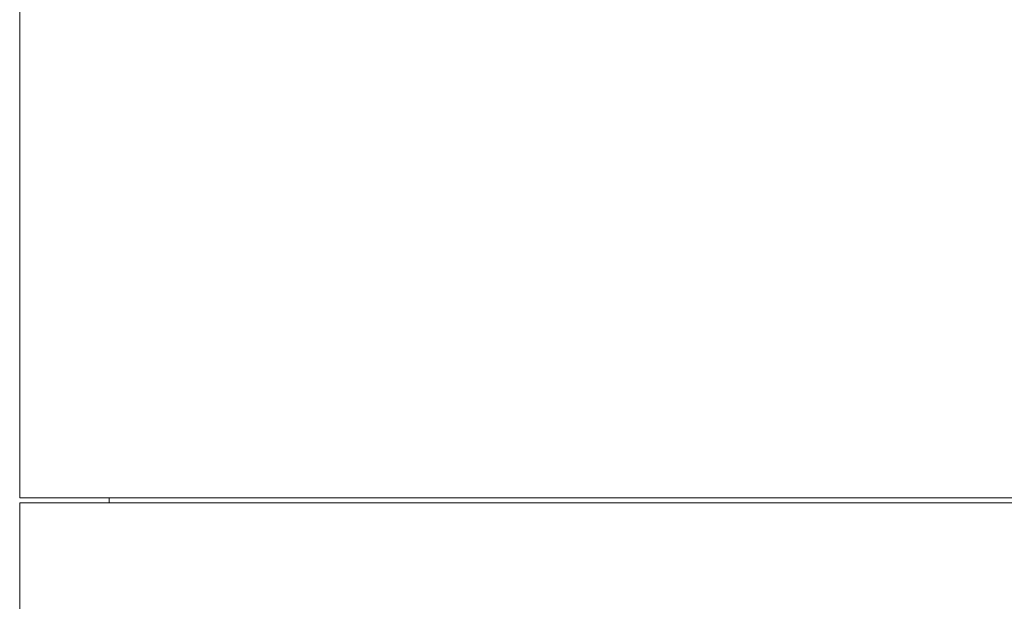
# Model space of a CAD drawing. Header units: inches. Extents: x -3.7 to 22.7, y -9.6 to 17.3.
# Tile 50 of 130: x -2.6 to -0.7, y 0.8 to 1.9. Entities that reach past the tile are written whole.
import ezdxf

# ---------------------------------------------------------------- set-up
doc = ezdxf.new("R2010")
doc.units = ezdxf.units.IN
doc.header["$MEASUREMENT"] = 0

msp = doc.modelspace()

# ---------------------------------------------------------------- linework, layer by layer
at = {"color": 7, "linetype": 'Continuous', "lineweight": 15}
for p, q in [((-2.5607, 2.8923), (-2.5607, 0.9513)), ((-2.5607, 0.9513), (1.3143, 0.9513)), ((-2.3892, 0.9513), (-2.3892, 0.9423)), ((-2.5607, 0.9423), (-2.5607, 0.5673)), ((-2.5607, 0.9423), (1.3143, 0.9423))]:
    msp.add_line(p, q, dxfattribs=at)

doc.saveas('drawing.dxf')
